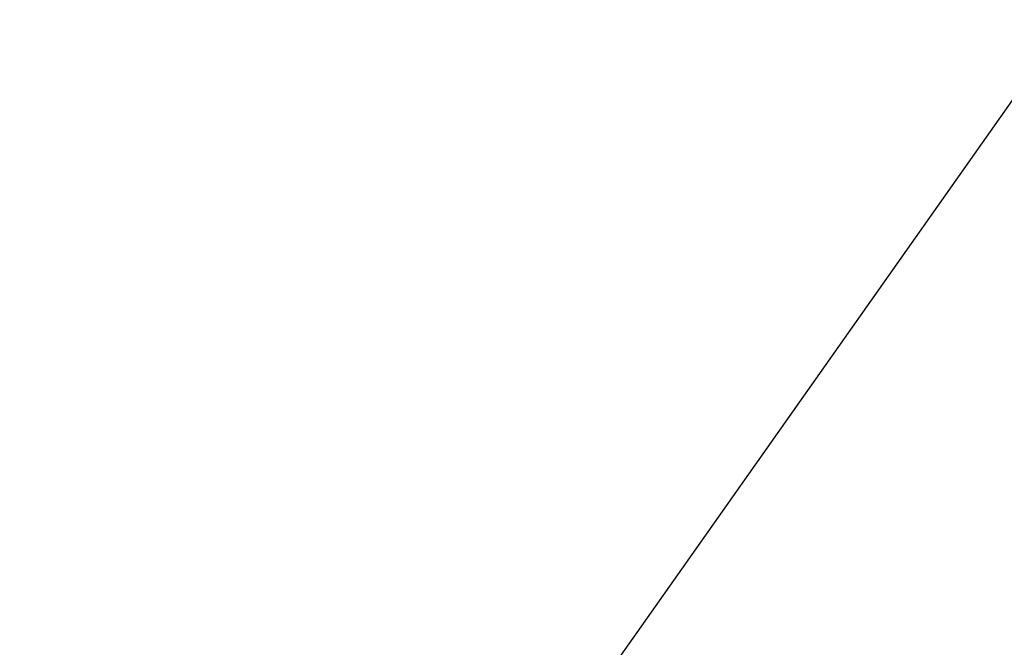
# Model space of a CAD drawing. Header units: inches. Extents: x 1 to 271, y 5 to 171.
# Tile 122 of 256: x 191.64 to 201.37, y 43.4 to 49.6. Entities that reach past the tile are written whole.
import ezdxf

# ---------------------------------------------------------------- set-up
doc = ezdxf.new("R2010")
doc.units = ezdxf.units.IN
doc.header["$LTSCALE"] = 8
doc.header["$MEASUREMENT"] = 0
doc.layers.add('Symbol (ANSI)', color=7, linetype='Continuous', lineweight=25)
doc.layers.add('Visible (ANSI)', color=7, linetype='Continuous', lineweight=50)
doc.styles.add('Note Text (ANSI)', font='tahoma.ttf')
doc.dimstyles.new('Default (ANSI)$7', dxfattribs={"dimscale": 8, "dimtxt": 0.12, "dimasz": 0.098425, "dimexe": 0.125, "dimexo": 0.0625, "dimgap": 0.031496, "dimtad": 0, "dimtih": 1, "dimtoh": 1, "dimrnd": 1e-08, "dimzin": 4, "dimdsep": 46, "dimtxsty": 'Note Text (ANSI)', "dimcen": 0.09, "dimdle": 0.393701, "dimclrd": 256, "dimclre": 256, "dimclrt": 256, "dimadec": 0, "dimazin": 1, "dimtfac": 1, "dimtofl": 0, "dimtmove": 0, "dimatfit": 3, "dimfxl": 1, "dimtolj": 1, "dimtzin": 4, "dimlwd": -1, "dimlwe": -1, "dimarcsym": 0})

msp = doc.modelspace()

# ---------------------------------------------------------------- linework, layer by layer
at = {"layer": 'Visible (ANSI)'}
for points, knots in [([(198.1276, 55.6603), (198.4438, 55.5027), (198.7821, 55.3193), (199.4518, 54.9273), (199.7865, 54.7183), (200.4859, 54.2659), (200.8529, 54.0196), (201.7519, 53.4137), (202.284, 53.0533), (203.7125, 52.1178), (204.6216, 51.5553), (206.4518, 50.5291), (207.3729, 50.0607), (209.2051, 49.2372), (210.1172, 48.8762), (211.9902, 48.2479), (212.9552, 47.9812), (214.0933, 47.7463), (214.2531, 47.7151), (214.4133, 47.6857)], [0, 0, 0, 0, 3.117735, 3.117735, 6.115676, 6.115676, 9.473907, 9.473907, 14.390158, 14.390158, 22.520589, 22.520589, 30.379685, 30.379685, 37.867845, 37.867845, 45.495927, 45.495927, 46.736527, 46.736527, 46.736527, 46.736527]), ([(214.4133, 47.1776), (214.2528, 47.2064), (214.0928, 47.2369), (213.164, 47.4242), (212.403, 47.6188), (210.7959, 48.1057), (209.9511, 48.4087), (208.203, 49.1225), (207.3007, 49.5426), (205.5224, 50.4621), (204.6449, 50.9643), (202.9519, 52.0089), (202.1357, 52.5516), (200.8483, 53.4197), (200.3724, 53.7428), (199.5931, 54.2485), (199.2908, 54.4388), (198.6199, 54.8379), (198.2486, 55.0413), (197.8885, 55.2208), (197.8704, 55.2298), (197.8523, 55.2387)], [27.539993, 27.539993, 27.539993, 27.539993, 28.782026, 28.782026, 34.769716, 34.769716, 41.624311, 41.624311, 49.208301, 49.208301, 56.889616, 56.889616, 64.380123, 64.380123, 68.752292, 68.752292, 71.466526, 71.466526, 74.86549, 74.86549, 75.046548, 75.046548, 75.046548, 75.046548])]:
    msp.add_open_spline(points, degree=3, knots=knots, dxfattribs=at)

# ---------------------------------------------------------------- leaders
at = {"layer": 'Symbol (ANSI)', "annotation_type": 0, "has_hookline": 1, "hookline_direction": 1, "text_width": 12.1177}
msp.add_leader([(217.863, 72.0783), (196.3836, 41.6204), (195.5962, 41.6204)], dimstyle='Default (ANSI)$7', override={"dimtad": 0}, dxfattribs=at)

doc.saveas('drawing.dxf')
